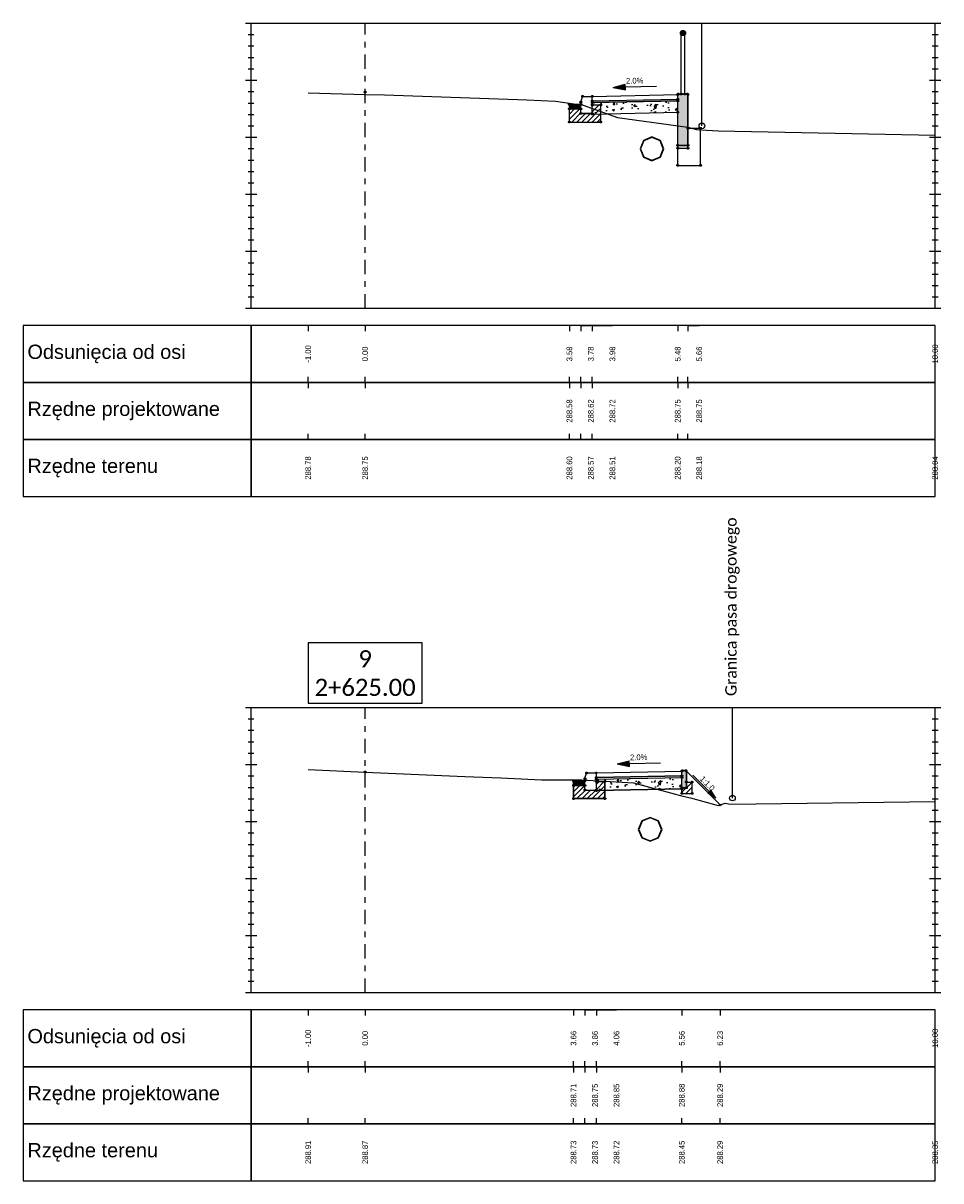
# Model space of a CAD drawing. Header units: metres. Extents: x -1 to 7475805, y 0 to 5497156.
# Tile 6 of 17: x 7475602 to 7475618, y 5497121 to 5497141. Entities that reach past the tile are written whole.
import ezdxf

# ---------------------------------------------------------------- set-up
doc = ezdxf.new("R2010")
doc.units = ezdxf.units.M
doc.linetypes.add('DASHDOT', pattern=[1, 0.5, -0.25, 0, -0.25])
doc.linetypes.add('HIDDEN', pattern=[0.375, 0.25, -0.125])
for name, color, linetype in [('C-DROGI-PRZEKROJE', 7, 'Continuous'), ('C-DROGI-PRZEKROJE-WIDOKI', 7, 'Continuous'), ('C-DROGI-PRZEKROJE-WIDOKI-ETYKIETY', 7, 'Continuous'), ('C-SIECI-PRZEKROJE', 150, 'Continuous'), ('D_Barieroporęcz', 10, 'OGRODZENIE1'), ('D_Linia charakterystyczna', 10, 'Continuous')]:
    doc.layers.add(name, color=color, linetype=linetype)
doc.layers.add('P-1_czarny gruby', color=7, linetype='Continuous', lineweight=30)
doc.styles.add('! rom po 1.8mm', font='calibri.ttf', dxfattribs={"height": 0.9})
doc.styles.add('KAMIL', font='calibri.ttf', dxfattribs={"height": 0.75})
doc.linetypes.add('OGRODZENIE1', pattern='A,6.35,-2.54,[133,ltypeshp.shx,S=2.54,R=0,X=-2.54,Y=0],-2.54,25.4', length=36.83)

# ---------------------------------------------------------------- blocks, each defined once
blk = doc.blocks.new('strzalka_poziom_2')
blk.add_hatch(color=256).paths.add_polyline_path([(1, 0.091), (1, -0.091), (1.391, 0)])
blk.add_line((1, 0.091), (1, -0.091))
for points in [[(0, 0), (1, 0)], [(1.391, 0), (1, 0.091)], [(1.391, 0), (1, -0.091)]]:
    blk.add_lwpolyline(points)

msp = doc.modelspace()

# ---------------------------------------------------------------- hatches: boundary and pattern name
at = {"layer": 'C-DROGI-PRZEKROJE', "linetype": 'Continuous', "lineweight": -3}
for color, points in [(41, [(7475613.383, 5497139.716), (7475613.393, 5497139.726), (7475613.553, 5497139.726), (7475613.563, 5497139.716), (7475613.563, 5497138.826), (7475613.383, 5497138.826)]), (7, [(7475611.483, 5497139.546), (7475611.683, 5497139.546), (7475611.683, 5497139.466), (7475611.483, 5497139.466)]), (41, [(7475613.455, 5497127.852), (7475613.465, 5497127.862), (7475613.525, 5497127.862), (7475613.535, 5497127.852), (7475613.535, 5497127.562), (7475613.455, 5497127.562)]), (7, [(7475611.555, 5497127.682), (7475611.755, 5497127.682), (7475611.755, 5497127.602), (7475611.555, 5497127.602)])]:
    msp.add_hatch(color=color, dxfattribs=at).paths.add_polyline_path(points)
h = msp.add_hatch(dxfattribs=at)
h.set_pattern_fill('ANSI31', scale=0.02, style=0)
h.set_pattern_definition([(45, (7475611.48279, 5497139.4658), (-0.044901, 0.044901), [])])
h.paths.add_polyline_path([(7475611.483, 5497139.466), (7475611.683, 5497139.466), (7475611.683, 5497139.386), (7475611.883, 5497139.386), (7475611.883, 5497139.536), (7475612.033, 5497139.536), (7475612.033, 5497139.236), (7475611.483, 5497139.236)])
h = msp.add_hatch(dxfattribs=at)
h.set_pattern_fill('AR-CONC', scale=0.002, style=0)
h.set_pattern_definition([(50, (7475611.8828, 5497139.5758), (0.36437, -0.03188), [0.0381, -0.4191]), (355, (7475611.8828, 5497139.5758), (-0.07049, 0.38211), [0.03048, -0.33528]), (100.451, (7475611.91316, 5497139.57315), (0.29388, 0.350236), [0.03238, -0.35618]), (46.184, (7475611.8828, 5497139.6774), (0.54216, -0.08408), [0.05715, -0.62865]), (96.636, (7475611.92797, 5497139.6704), (0.4748, 0.49485), [0.04857, -0.53427]), (351.184, (7475611.8828, 5497139.6774), (0.4748, 0.49485), [0.04572, -0.50292]), (21, (7475611.9336, 5497139.652), (0.30323, -0.20453), [0.0381, -0.4191]), (326, (7475611.9336, 5497139.652), (0.1236, 0.36838), [0.03048, -0.33528]), (71.451, (7475611.95886, 5497139.63496), (0.42683, 0.163846), [0.03238, -0.35618]), (37.5, (7475611.88279, 5497139.5758), (0.006177, 0.16911), [0, -0.331216, 0, -0.34036, 0, -0.33655]), (7.5, (7475611.8828, 5497139.5758), (0.13364, 0.200361), [0, -0.194056, 0, -0.323596, 0, -0.12827]), (327.5, (7475611.76951, 5497139.5758), (0.271181, -0.011457), [0, -0.127, 0, -0.39624, 0, -0.52578]), (317.5, (7475611.7187, 5497139.5758), (0.29626, 0.050853), [0, -0.1651, 0, -0.263144, 0, -0.37338])])
h.paths.add_polyline_path([(7475611.883, 5497139.576), (7475613.383, 5497139.606), (7475613.383, 5497139.406), (7475611.883, 5497139.376)])
h = msp.add_hatch(dxfattribs=at)
h.set_pattern_fill('AR-CONC', scale=0.002, style=0)
h.set_pattern_definition([(50, (7475611.95465, 5497127.712), (0.36437, -0.03188), [0.0381, -0.4191]), (355, (7475611.95465, 5497127.712), (-0.07049, 0.38211), [0.03048, -0.33528]), (100.451, (7475611.985, 5497127.70934), (0.29388, 0.350236), [0.03238, -0.35618]), (46.184, (7475611.95465, 5497127.8136), (0.54216, -0.08408), [0.05715, -0.62865]), (96.636, (7475611.99983, 5497127.8066), (0.4748, 0.49485), [0.04857, -0.53427]), (351.184, (7475611.95465, 5497127.8136), (0.4748, 0.49485), [0.04572, -0.50292]), (21, (7475612.00545, 5497127.7882), (0.30323, -0.20453), [0.0381, -0.4191]), (326, (7475612.00545, 5497127.7882), (0.1236, 0.36838), [0.03048, -0.33528]), (71.451, (7475612.03072, 5497127.77115), (0.42683, 0.163846), [0.03238, -0.35618]), (37.5, (7475611.95465, 5497127.712), (0.006177, 0.16911), [0, -0.331216, 0, -0.34036, 0, -0.33655]), (7.5, (7475611.95465, 5497127.712), (0.13364, 0.200361), [0, -0.194056, 0, -0.323596, 0, -0.12827]), (327.5, (7475611.84137, 5497127.712), (0.271181, -0.011457), [0, -0.127, 0, -0.39624, 0, -0.52578]), (317.5, (7475611.79057, 5497127.712), (0.29626, 0.050853), [0, -0.1651, 0, -0.263144, 0, -0.37338])])
h.paths.add_polyline_path([(7475611.955, 5497127.712), (7475613.455, 5497127.742), (7475613.455, 5497127.542), (7475611.955, 5497127.512)])
h = msp.add_hatch(dxfattribs=at)
h.set_pattern_fill('ANSI31', scale=0.02, style=0)
h.set_pattern_definition([(45, (7475611.75465, 5497127.601994), (-0.044901, 0.044901), [])])
h.paths.add_polyline_path([(7475611.755, 5497127.602), (7475611.555, 5497127.602), (7475611.555, 5497127.372), (7475612.105, 5497127.372), (7475612.105, 5497127.672), (7475611.955, 5497127.672), (7475611.955, 5497127.522), (7475611.755, 5497127.522)])
h = msp.add_hatch(dxfattribs=at)
h.set_pattern_fill('ANSI31', scale=0.02, style=0)
h.set_pattern_definition([(45, (7475613.53465, 5497127.561994), (-0.0449, 0.0449), [])])
h.paths.add_polyline_path([(7475613.535, 5497127.562), (7475613.455, 5497127.562), (7475613.455, 5497127.462), (7475613.635, 5497127.462), (7475613.635, 5497127.662), (7475613.535, 5497127.662)])

# ---------------------------------------------------------------- linework, layer by layer
at = {"layer": 'C-DROGI-PRZEKROJE', "color": 7, "linetype": 'Continuous', "lineweight": -3}
for p, q in [((7475613.445, 5497140.796), (7475613.447, 5497140.807)), ((7475613.445, 5497139.726), (7475613.445, 5497140.796)), ((7475613.447, 5497140.784), (7475613.445, 5497140.796)), ((7475613.447, 5497140.807), (7475613.454, 5497140.817)), ((7475613.454, 5497140.775), (7475613.447, 5497140.784)), ((7475613.454, 5497140.817), (7475613.463, 5497140.824)), ((7475613.463, 5497140.768), (7475613.454, 5497140.775)), ((7475613.463, 5497140.824), (7475613.475, 5497140.826)), ((7475613.475, 5497140.766), (7475613.463, 5497140.768)), ((7475613.475, 5497140.826), (7475613.486, 5497140.824)), ((7475613.486, 5497140.768), (7475613.475, 5497140.766)), ((7475613.486, 5497140.824), (7475613.496, 5497140.817)), ((7475613.496, 5497140.775), (7475613.486, 5497140.768)), ((7475613.503, 5497140.807), (7475613.496, 5497140.817)), ((7475613.503, 5497140.784), (7475613.496, 5497140.775)), ((7475613.505, 5497140.796), (7475613.503, 5497140.807)), ((7475613.505, 5497140.796), (7475613.503, 5497140.784)), ((7475613.505, 5497139.726), (7475613.505, 5497140.796)), ((7475613.383, 5497139.716), (7475613.393, 5497139.726)), ((7475613.393, 5497139.726), (7475613.553, 5497139.726)), ((7475613.445, 5497139.726), (7475613.505, 5497139.726)), ((7475613.553, 5497139.726), (7475613.563, 5497139.716)), ((7475611.483, 5497139.546), (7475611.683, 5497139.546)), ((7475611.483, 5497139.236), (7475611.483, 5497139.546)), ((7475611.683, 5497139.586), (7475611.713, 5497139.686)), ((7475611.683, 5497139.386), (7475611.683, 5497139.586)), ((7475611.683, 5497139.386), (7475611.683, 5497139.546)), ((7475611.713, 5497139.686), (7475611.883, 5497139.686)), ((7475611.883, 5497139.686), (7475613.383, 5497139.716)), ((7475611.883, 5497139.376), (7475611.883, 5497139.686)), ((7475611.883, 5497139.386), (7475611.883, 5497139.686)), ((7475611.883, 5497139.606), (7475613.383, 5497139.636)), ((7475611.883, 5497139.606), (7475613.383, 5497139.636)), ((7475611.883, 5497139.576), (7475613.383, 5497139.606)), ((7475613.383, 5497139.606), (7475611.883, 5497139.576)), ((7475611.883, 5497139.536), (7475612.033, 5497139.536)), ((7475612.033, 5497139.236), (7475612.033, 5497139.536)), ((7475613.383, 5497139.406), (7475613.383, 5497139.716)), ((7475613.383, 5497138.476), (7475613.383, 5497139.716)), ((7475613.563, 5497138.776), (7475613.563, 5497139.716)), ((7475611.483, 5497139.466), (7475611.683, 5497139.466)), ((7475611.483, 5497139.466), (7475611.683, 5497139.466)), ((7475611.683, 5497139.386), (7475611.883, 5497139.386)), ((7475611.883, 5497139.386), (7475611.683, 5497139.386)), ((7475611.883, 5497139.376), (7475613.383, 5497139.406)), ((7475611.483, 5497139.236), (7475612.033, 5497139.236)), ((7475613.563, 5497138.776), (7475613.563, 5497139.126)), ((7475613.563, 5497139.126), (7475613.783, 5497139.126)), ((7475613.783, 5497138.476), (7475613.783, 5497139.126)), ((7475613.563, 5497138.826), (7475613.383, 5497138.826)), ((7475613.383, 5497138.826), (7475613.563, 5497138.826)), ((7475613.383, 5497138.776), (7475613.563, 5497138.776)), ((7475613.383, 5497138.776), (7475613.563, 5497138.776)), ((7475613.383, 5497138.476), (7475613.783, 5497138.476)), ((7475611.755, 5497127.722), (7475611.785, 5497127.822)), ((7475611.785, 5497127.822), (7475611.955, 5497127.822)), ((7475611.955, 5497127.822), (7475613.455, 5497127.852)), ((7475611.955, 5497127.512), (7475611.955, 5497127.822)), ((7475611.955, 5497127.742), (7475611.955, 5497127.822)), ((7475613.455, 5497127.772), (7475611.955, 5497127.742)), ((7475611.955, 5497127.742), (7475613.455, 5497127.772)), ((7475611.955, 5497127.712), (7475613.455, 5497127.742)), ((7475613.455, 5497127.852), (7475613.465, 5497127.862)), ((7475613.455, 5497127.462), (7475613.455, 5497127.852)), ((7475613.465, 5497127.862), (7475613.525, 5497127.862)), ((7475613.525, 5497127.862), (7475614.126, 5497127.26)), ((7475613.535, 5497127.562), (7475613.535, 5497127.852)), ((7475611.555, 5497127.682), (7475611.755, 5497127.682)), ((7475611.555, 5497127.372), (7475611.555, 5497127.682)), ((7475611.555, 5497127.602), (7475611.755, 5497127.602)), ((7475611.555, 5497127.602), (7475611.555, 5497127.372)), ((7475611.755, 5497127.682), (7475611.755, 5497127.722)), ((7475611.755, 5497127.522), (7475611.755, 5497127.682)), ((7475611.755, 5497127.522), (7475611.755, 5497127.602)), ((7475611.955, 5497127.512), (7475611.955, 5497127.712)), ((7475612.105, 5497127.672), (7475611.955, 5497127.672)), ((7475611.955, 5497127.672), (7475612.105, 5497127.672)), ((7475613.455, 5497127.542), (7475611.955, 5497127.512)), ((7475611.955, 5497127.512), (7475613.455, 5497127.542)), ((7475612.105, 5497127.372), (7475612.105, 5497127.672)), ((7475612.105, 5497127.672), (7475612.105, 5497127.372)), ((7475613.455, 5497127.562), (7475613.535, 5497127.562)), ((7475613.535, 5497127.662), (7475613.635, 5497127.662)), ((7475613.635, 5497127.462), (7475613.635, 5497127.662)), ((7475611.555, 5497127.372), (7475612.105, 5497127.372)), ((7475612.105, 5497127.372), (7475611.555, 5497127.372)), ((7475611.755, 5497127.522), (7475611.955, 5497127.522)), ((7475613.455, 5497127.462), (7475613.635, 5497127.462))]:
    msp.add_line(p, q, dxfattribs=at)
at = {"layer": 'C-DROGI-PRZEKROJE', "color": 41, "linetype": 'Continuous', "lineweight": -3}
for p, q in [((7475613.383, 5497139.716), (7475613.393, 5497139.726)), ((7475613.393, 5497139.726), (7475613.553, 5497139.726)), ((7475613.553, 5497139.726), (7475613.563, 5497139.716)), ((7475613.383, 5497138.826), (7475613.383, 5497139.716)), ((7475613.563, 5497139.716), (7475613.563, 5497138.826)), ((7475613.563, 5497138.826), (7475613.383, 5497138.826)), ((7475613.455, 5497127.852), (7475613.465, 5497127.862)), ((7475613.455, 5497127.562), (7475613.455, 5497127.852)), ((7475613.465, 5497127.862), (7475613.525, 5497127.862)), ((7475613.525, 5497127.862), (7475613.535, 5497127.852)), ((7475613.535, 5497127.852), (7475613.535, 5497127.562)), ((7475613.535, 5497127.562), (7475613.455, 5497127.562))]:
    msp.add_line(p, q, dxfattribs=at)
at = {"layer": 'C-DROGI-PRZEKROJE', "color": 92, "linetype": 'Continuous', "lineweight": -3}
for points in [[(7475606.899, 5497139.748), (7475607.899, 5497139.72), (7475608.236, 5497139.71), (7475610.733, 5497139.626), (7475611.238, 5497139.599), (7475611.725, 5497139.533), (7475612.328, 5497139.316), (7475613.56, 5497139.146), (7475613.713, 5497139.107), (7475613.894, 5497139.091), (7475614.095, 5497139.08), (7475617.899, 5497139.006)], [(7475606.899, 5497127.88), (7475607.899, 5497127.836), (7475609.646, 5497127.759), (7475610.279, 5497127.735), (7475610.994, 5497127.702), (7475611.702, 5497127.702), (7475612.605, 5497127.647), (7475613.475, 5497127.415), (7475613.607, 5497127.386), (7475614.091, 5497127.249), (7475614.218, 5497127.289), (7475614.303, 5497127.276), (7475617.899, 5497127.32)]]:
    msp.add_lwpolyline(points, dxfattribs=at)
at = {"layer": 'C-DROGI-PRZEKROJE', "color": 9, "linetype": 'HIDDEN', "lineweight": -3}
for centre in [(7475613.445, 5497140.796), (7475613.447, 5497140.807), (7475613.447, 5497140.784), (7475613.454, 5497140.817), (7475613.454, 5497140.775), (7475613.463, 5497140.824), (7475613.463, 5497140.768), (7475613.475, 5497140.826), (7475613.475, 5497140.766), (7475613.486, 5497140.824), (7475613.486, 5497140.768), (7475613.496, 5497140.817), (7475613.496, 5497140.775), (7475613.503, 5497140.807), (7475613.503, 5497140.784), (7475613.505, 5497140.796), (7475607.899, 5497139.761), (7475613.383, 5497139.716), (7475613.393, 5497139.726), (7475613.445, 5497139.726), (7475613.505, 5497139.726), (7475613.553, 5497139.726), (7475611.483, 5497139.546), (7475611.683, 5497139.586), (7475611.683, 5497139.546), (7475611.713, 5497139.686), (7475611.883, 5497139.686), (7475611.883, 5497139.606), (7475611.883, 5497139.576), (7475611.883, 5497139.536), (7475612.033, 5497139.536), (7475613.383, 5497139.636), (7475613.383, 5497139.606), (7475611.483, 5497139.466), (7475611.683, 5497139.466), (7475611.683, 5497139.386), (7475611.883, 5497139.386), (7475611.883, 5497139.376), (7475613.383, 5497139.406), (7475611.483, 5497139.236), (7475612.033, 5497139.236), (7475613.563, 5497139.126), (7475613.783, 5497139.126), (7475613.383, 5497138.826), (7475613.383, 5497138.776), (7475613.563, 5497138.826), (7475613.563, 5497138.776), (7475613.383, 5497138.476), (7475613.783, 5497138.476), (7475607.899, 5497127.839), (7475611.785, 5497127.822), (7475611.955, 5497127.742), (7475613.455, 5497127.772), (7475613.455, 5497127.742), (7475613.465, 5497127.862), (7475613.525, 5497127.862), (7475611.555, 5497127.602), (7475611.755, 5497127.722), (7475611.755, 5497127.602), (7475611.955, 5497127.712), (7475611.955, 5497127.672), (7475612.105, 5497127.672), (7475613.455, 5497127.562), (7475613.455, 5497127.542), (7475613.535, 5497127.662), (7475613.535, 5497127.562), (7475613.635, 5497127.662), (7475611.555, 5497127.372), (7475611.755, 5497127.522), (7475611.955, 5497127.522), (7475611.955, 5497127.512), (7475612.105, 5497127.372), (7475613.455, 5497127.462), (7475613.635, 5497127.462)]:
    msp.add_circle(centre, 0.015, dxfattribs=at)
at = {"layer": 'C-DROGI-PRZEKROJE', "color": 9, "linetype": 'Continuous', "lineweight": -3}
for centre in [(7475613.383, 5497139.716), (7475613.563, 5497139.716), (7475611.683, 5497139.546), (7475611.883, 5497139.686), (7475611.955, 5497127.822), (7475613.455, 5497127.852), (7475611.555, 5497127.682), (7475611.755, 5497127.682), (7475614.126, 5497127.26)]:
    msp.add_circle(centre, 0.015, dxfattribs=at)
at = {"layer": 'C-DROGI-PRZEKROJE-WIDOKI', "color": 7, "linetype": 'Continuous', "lineweight": -3}
for p, q in [((7475605.799, 5497140.969), (7475617.999, 5497140.969)), ((7475605.899, 5497135.969), (7475605.899, 5497140.969)), ((7475617.899, 5497135.969), (7475617.899, 5497140.969)), ((7475605.849, 5497140.769), (7475605.949, 5497140.769)), ((7475617.849, 5497140.769), (7475617.949, 5497140.769)), ((7475605.849, 5497140.569), (7475605.949, 5497140.569)), ((7475617.849, 5497140.569), (7475617.949, 5497140.569)), ((7475605.849, 5497140.369), (7475605.949, 5497140.369)), ((7475617.849, 5497140.369), (7475617.949, 5497140.369)), ((7475605.849, 5497140.169), (7475605.949, 5497140.169)), ((7475617.849, 5497140.169), (7475617.949, 5497140.169)), ((7475605.799, 5497139.969), (7475605.999, 5497139.969)), ((7475617.799, 5497139.969), (7475617.999, 5497139.969)), ((7475605.849, 5497139.769), (7475605.949, 5497139.769)), ((7475617.849, 5497139.769), (7475617.949, 5497139.769)), ((7475605.849, 5497139.569), (7475605.949, 5497139.569)), ((7475617.849, 5497139.569), (7475617.949, 5497139.569)), ((7475605.849, 5497139.369), (7475605.949, 5497139.369)), ((7475617.849, 5497139.369), (7475617.949, 5497139.369)), ((7475605.849, 5497139.169), (7475605.949, 5497139.169)), ((7475617.849, 5497139.169), (7475617.949, 5497139.169)), ((7475605.799, 5497138.969), (7475605.999, 5497138.969)), ((7475617.799, 5497138.969), (7475617.999, 5497138.969)), ((7475605.849, 5497138.769), (7475605.949, 5497138.769)), ((7475617.849, 5497138.769), (7475617.949, 5497138.769)), ((7475605.849, 5497138.569), (7475605.949, 5497138.569)), ((7475617.849, 5497138.569), (7475617.949, 5497138.569)), ((7475605.849, 5497138.369), (7475605.949, 5497138.369)), ((7475617.849, 5497138.369), (7475617.949, 5497138.369)), ((7475605.849, 5497138.169), (7475605.949, 5497138.169)), ((7475617.849, 5497138.169), (7475617.949, 5497138.169)), ((7475605.799, 5497137.969), (7475605.999, 5497137.969)), ((7475617.799, 5497137.969), (7475617.999, 5497137.969)), ((7475605.849, 5497137.769), (7475605.949, 5497137.769)), ((7475617.849, 5497137.769), (7475617.949, 5497137.769)), ((7475605.849, 5497137.569), (7475605.949, 5497137.569)), ((7475617.849, 5497137.569), (7475617.949, 5497137.569)), ((7475605.849, 5497137.369), (7475605.949, 5497137.369)), ((7475617.849, 5497137.369), (7475617.949, 5497137.369)), ((7475605.849, 5497137.169), (7475605.949, 5497137.169)), ((7475617.849, 5497137.169), (7475617.949, 5497137.169)), ((7475605.799, 5497136.969), (7475605.999, 5497136.969)), ((7475617.799, 5497136.969), (7475617.999, 5497136.969)), ((7475605.849, 5497136.769), (7475605.949, 5497136.769)), ((7475617.849, 5497136.769), (7475617.949, 5497136.769)), ((7475605.849, 5497136.569), (7475605.949, 5497136.569)), ((7475617.849, 5497136.569), (7475617.949, 5497136.569)), ((7475605.849, 5497136.369), (7475605.949, 5497136.369)), ((7475617.849, 5497136.369), (7475617.949, 5497136.369)), ((7475605.849, 5497136.169), (7475605.949, 5497136.169)), ((7475617.849, 5497136.169), (7475617.949, 5497136.169)), ((7475605.799, 5497135.969), (7475617.999, 5497135.969)), ((7475605.799, 5497128.969), (7475617.999, 5497128.969)), ((7475605.899, 5497123.969), (7475605.899, 5497128.969)), ((7475617.899, 5497123.969), (7475617.899, 5497128.969)), ((7475605.849, 5497128.769), (7475605.949, 5497128.769)), ((7475617.849, 5497128.769), (7475617.949, 5497128.769)), ((7475605.849, 5497128.569), (7475605.949, 5497128.569)), ((7475617.849, 5497128.569), (7475617.949, 5497128.569)), ((7475605.849, 5497128.369), (7475605.949, 5497128.369)), ((7475617.849, 5497128.369), (7475617.949, 5497128.369)), ((7475605.849, 5497128.169), (7475605.949, 5497128.169)), ((7475617.849, 5497128.169), (7475617.949, 5497128.169)), ((7475605.799, 5497127.969), (7475605.999, 5497127.969)), ((7475617.799, 5497127.969), (7475617.999, 5497127.969)), ((7475605.849, 5497127.769), (7475605.949, 5497127.769)), ((7475617.849, 5497127.769), (7475617.949, 5497127.769)), ((7475605.849, 5497127.569), (7475605.949, 5497127.569)), ((7475617.849, 5497127.569), (7475617.949, 5497127.569)), ((7475605.849, 5497127.369), (7475605.949, 5497127.369)), ((7475617.849, 5497127.369), (7475617.949, 5497127.369)), ((7475605.849, 5497127.169), (7475605.949, 5497127.169)), ((7475617.849, 5497127.169), (7475617.949, 5497127.169)), ((7475605.799, 5497126.969), (7475605.999, 5497126.969)), ((7475617.799, 5497126.969), (7475617.999, 5497126.969)), ((7475605.849, 5497126.769), (7475605.949, 5497126.769)), ((7475617.849, 5497126.769), (7475617.949, 5497126.769)), ((7475605.849, 5497126.569), (7475605.949, 5497126.569)), ((7475617.849, 5497126.569), (7475617.949, 5497126.569)), ((7475605.849, 5497126.369), (7475605.949, 5497126.369)), ((7475617.849, 5497126.369), (7475617.949, 5497126.369)), ((7475605.849, 5497126.169), (7475605.949, 5497126.169)), ((7475617.849, 5497126.169), (7475617.949, 5497126.169)), ((7475605.799, 5497125.969), (7475605.999, 5497125.969)), ((7475617.799, 5497125.969), (7475617.999, 5497125.969)), ((7475605.849, 5497125.769), (7475605.949, 5497125.769)), ((7475617.849, 5497125.769), (7475617.949, 5497125.769)), ((7475605.849, 5497125.569), (7475605.949, 5497125.569)), ((7475617.849, 5497125.569), (7475617.949, 5497125.569)), ((7475605.849, 5497125.369), (7475605.949, 5497125.369)), ((7475617.849, 5497125.369), (7475617.949, 5497125.369)), ((7475605.849, 5497125.169), (7475605.949, 5497125.169)), ((7475617.849, 5497125.169), (7475617.949, 5497125.169)), ((7475605.799, 5497124.969), (7475605.999, 5497124.969)), ((7475617.799, 5497124.969), (7475617.999, 5497124.969)), ((7475605.849, 5497124.769), (7475605.949, 5497124.769)), ((7475617.849, 5497124.769), (7475617.949, 5497124.769)), ((7475605.849, 5497124.569), (7475605.949, 5497124.569)), ((7475617.849, 5497124.569), (7475617.949, 5497124.569)), ((7475605.849, 5497124.369), (7475605.949, 5497124.369)), ((7475617.849, 5497124.369), (7475617.949, 5497124.369)), ((7475605.849, 5497124.169), (7475605.949, 5497124.169)), ((7475617.849, 5497124.169), (7475617.949, 5497124.169)), ((7475605.799, 5497123.969), (7475617.999, 5497123.969))]:
    msp.add_line(p, q, dxfattribs=at)
at = {"layer": 'C-DROGI-PRZEKROJE-WIDOKI', "color": 1, "linetype": 'DASHDOT', "lineweight": -3, "ltscale": 0.5}
for p, q in [((7475607.899, 5497135.969), (7475607.899, 5497140.969)), ((7475607.899, 5497123.969), (7475607.899, 5497128.969))]:
    msp.add_line(p, q, dxfattribs=at)
at = {"layer": 'C-DROGI-PRZEKROJE-WIDOKI', "color": 1, "linetype": 'Continuous', "lineweight": -3}
for p, q in [((7475606.899, 5497135.669), (7475606.899, 5497135.569)), ((7475607.899, 5497135.669), (7475607.899, 5497135.569)), ((7475611.483, 5497135.669), (7475611.483, 5497135.569)), ((7475611.683, 5497135.669), (7475611.683, 5497135.569)), ((7475611.883, 5497135.669), (7475611.883, 5497135.569)), ((7475613.383, 5497135.669), (7475613.383, 5497135.569)), ((7475613.563, 5497135.669), (7475613.563, 5497135.569)), ((7475606.899, 5497134.669), (7475606.899, 5497134.769)), ((7475606.899, 5497134.669), (7475606.899, 5497134.569)), ((7475607.899, 5497134.669), (7475607.899, 5497134.769)), ((7475607.899, 5497134.669), (7475607.899, 5497134.569)), ((7475611.483, 5497134.669), (7475611.483, 5497134.769)), ((7475611.483, 5497134.669), (7475611.483, 5497134.569)), ((7475611.683, 5497134.669), (7475611.683, 5497134.769)), ((7475611.683, 5497134.669), (7475611.683, 5497134.569)), ((7475611.883, 5497134.669), (7475611.883, 5497134.769)), ((7475611.883, 5497134.669), (7475611.883, 5497134.569)), ((7475613.383, 5497134.669), (7475613.383, 5497134.769)), ((7475613.383, 5497134.669), (7475613.383, 5497134.569)), ((7475613.563, 5497134.669), (7475613.563, 5497134.769)), ((7475613.563, 5497134.669), (7475613.563, 5497134.569)), ((7475606.899, 5497133.669), (7475606.899, 5497133.769)), ((7475607.899, 5497133.669), (7475607.899, 5497133.769)), ((7475611.483, 5497133.669), (7475611.483, 5497133.769)), ((7475611.683, 5497133.669), (7475611.683, 5497133.769)), ((7475611.883, 5497133.669), (7475611.883, 5497133.769)), ((7475613.383, 5497133.669), (7475613.383, 5497133.769)), ((7475613.563, 5497133.669), (7475613.563, 5497133.769)), ((7475606.899, 5497123.669), (7475606.899, 5497123.569)), ((7475607.899, 5497123.669), (7475607.899, 5497123.569)), ((7475611.555, 5497123.669), (7475611.555, 5497123.569)), ((7475611.755, 5497123.669), (7475611.755, 5497123.569)), ((7475611.955, 5497123.669), (7475611.955, 5497123.569)), ((7475613.455, 5497123.669), (7475613.455, 5497123.569)), ((7475614.126, 5497123.669), (7475614.126, 5497123.569)), ((7475606.899, 5497122.669), (7475606.899, 5497122.769)), ((7475606.899, 5497122.669), (7475606.899, 5497122.569)), ((7475607.899, 5497122.669), (7475607.899, 5497122.769)), ((7475607.899, 5497122.669), (7475607.899, 5497122.569)), ((7475611.555, 5497122.669), (7475611.555, 5497122.769)), ((7475611.555, 5497122.669), (7475611.555, 5497122.569)), ((7475611.755, 5497122.669), (7475611.755, 5497122.769)), ((7475611.755, 5497122.669), (7475611.755, 5497122.569)), ((7475611.955, 5497122.669), (7475611.955, 5497122.769)), ((7475611.955, 5497122.669), (7475611.955, 5497122.569)), ((7475613.455, 5497122.669), (7475613.455, 5497122.769)), ((7475613.455, 5497122.669), (7475613.455, 5497122.569)), ((7475614.126, 5497122.669), (7475614.126, 5497122.769)), ((7475614.126, 5497122.669), (7475614.126, 5497122.569)), ((7475606.899, 5497121.669), (7475606.899, 5497121.769)), ((7475607.899, 5497121.669), (7475607.899, 5497121.769)), ((7475611.555, 5497121.669), (7475611.555, 5497121.769)), ((7475611.755, 5497121.669), (7475611.755, 5497121.769)), ((7475611.955, 5497121.669), (7475611.955, 5497121.769)), ((7475613.455, 5497121.669), (7475613.455, 5497121.769)), ((7475614.126, 5497121.669), (7475614.126, 5497121.769))]:
    msp.add_line(p, q, dxfattribs=at)
at = {"layer": 'C-DROGI-PRZEKROJE-WIDOKI', "color": 7, "linetype": 'Continuous', "lineweight": -3}
for points in [[(7475605.899, 5497134.669), (7475605.899, 5497135.669), (7475601.899, 5497135.669), (7475601.899, 5497134.669)], [(7475605.899, 5497134.669), (7475617.899, 5497134.669), (7475617.899, 5497135.669), (7475605.899, 5497135.669)], [(7475605.899, 5497133.669), (7475605.899, 5497134.669), (7475601.899, 5497134.669), (7475601.899, 5497133.669)], [(7475605.899, 5497133.669), (7475617.899, 5497133.669), (7475617.899, 5497134.669), (7475605.899, 5497134.669)], [(7475605.899, 5497132.669), (7475605.899, 5497133.669), (7475601.899, 5497133.669), (7475601.899, 5497132.669)], [(7475605.899, 5497132.669), (7475617.899, 5497132.669), (7475617.899, 5497133.669), (7475605.899, 5497133.669)], [(7475605.899, 5497122.669), (7475605.899, 5497123.669), (7475601.899, 5497123.669), (7475601.899, 5497122.669)], [(7475605.899, 5497122.669), (7475617.899, 5497122.669), (7475617.899, 5497123.669), (7475605.899, 5497123.669)], [(7475605.899, 5497121.669), (7475605.899, 5497122.669), (7475601.899, 5497122.669), (7475601.899, 5497121.669)], [(7475605.899, 5497121.669), (7475617.899, 5497121.669), (7475617.899, 5497122.669), (7475605.899, 5497122.669)], [(7475605.899, 5497120.669), (7475605.899, 5497121.669), (7475601.899, 5497121.669), (7475601.899, 5497120.669)], [(7475605.899, 5497120.669), (7475617.899, 5497120.669), (7475617.899, 5497121.669), (7475605.899, 5497121.669)]]:
    msp.add_3dface(points, dxfattribs=at)
at = {"layer": 'C-DROGI-PRZEKROJE-WIDOKI-ETYKIETY', "color": 7, "linetype": 'Continuous', "lineweight": -3}
for p, q in [((7475611.683, 5497135.669), (7475611.86, 5497135.669)), ((7475611.883, 5497135.669), (7475612.237, 5497135.669)), ((7475613.563, 5497135.669), (7475613.76, 5497135.669)), ((7475611.683, 5497134.669), (7475611.86, 5497134.669)), ((7475611.883, 5497134.669), (7475612.237, 5497134.669)), ((7475613.563, 5497134.669), (7475613.76, 5497134.669)), ((7475611.683, 5497133.669), (7475611.86, 5497133.669)), ((7475611.883, 5497133.669), (7475612.237, 5497133.669)), ((7475613.563, 5497133.669), (7475613.76, 5497133.669)), ((7475611.755, 5497123.669), (7475611.932, 5497123.669)), ((7475611.955, 5497123.669), (7475612.309, 5497123.669)), ((7475611.755, 5497122.669), (7475611.932, 5497122.669)), ((7475611.955, 5497122.669), (7475612.309, 5497122.669)), ((7475611.755, 5497121.669), (7475611.932, 5497121.669)), ((7475611.955, 5497121.669), (7475612.309, 5497121.669))]:
    msp.add_line(p, q, dxfattribs=at)
at = {"layer": 'C-SIECI-PRZEKROJE', "color": 150, "linetype": 'Continuous', "lineweight": -3}
for points in [[(7475612.783, 5497138.913), (7475612.721, 5497138.765)], [(7475612.789, 5497138.907), (7475612.73, 5497138.765)], [(7475612.93, 5497138.974), (7475612.783, 5497138.913)], [(7475612.93, 5497138.965), (7475612.789, 5497138.907)], [(7475613.078, 5497138.913), (7475612.93, 5497138.974)], [(7475613.072, 5497138.907), (7475612.93, 5497138.965)], [(7475613.13, 5497138.765), (7475613.072, 5497138.907)], [(7475613.139, 5497138.765), (7475613.078, 5497138.913)], [(7475612.721, 5497138.765), (7475612.783, 5497138.617)], [(7475612.73, 5497138.765), (7475612.789, 5497138.624)], [(7475613.072, 5497138.624), (7475613.13, 5497138.765)], [(7475613.078, 5497138.617), (7475613.139, 5497138.765)], [(7475612.783, 5497138.617), (7475612.93, 5497138.556)], [(7475612.789, 5497138.624), (7475612.93, 5497138.565)], [(7475612.93, 5497138.565), (7475613.072, 5497138.624)], [(7475612.93, 5497138.556), (7475613.078, 5497138.617)], [(7475612.753, 5497126.98), (7475612.691, 5497126.833)], [(7475612.759, 5497126.974), (7475612.7, 5497126.833)], [(7475612.901, 5497127.042), (7475612.753, 5497126.98)], [(7475612.901, 5497127.033), (7475612.759, 5497126.974)], [(7475613.048, 5497126.98), (7475612.901, 5497127.042)], [(7475613.042, 5497126.974), (7475612.901, 5497127.033)], [(7475613.101, 5497126.833), (7475613.042, 5497126.974)], [(7475613.11, 5497126.833), (7475613.048, 5497126.98)], [(7475612.691, 5497126.833), (7475612.753, 5497126.685)], [(7475612.7, 5497126.833), (7475612.759, 5497126.691)], [(7475613.042, 5497126.691), (7475613.101, 5497126.833)], [(7475613.048, 5497126.685), (7475613.11, 5497126.833)], [(7475612.753, 5497126.685), (7475612.901, 5497126.624)], [(7475612.759, 5497126.691), (7475612.901, 5497126.633)], [(7475612.901, 5497126.633), (7475613.042, 5497126.691)], [(7475612.901, 5497126.624), (7475613.048, 5497126.685)]]:
    msp.add_lwpolyline(points, dxfattribs=at)
at = {"layer": 'D_Barieroporęcz', "color": 10, "linetype": 'Continuous', "lineweight": -3}
for p, q in [((7475613.807, 5497139.168), (7475613.807, 5497140.969)), ((7475613.807, 5497139.168), (7475613.807, 5497140.969)), ((7475614.343, 5497127.382), (7475614.343, 5497128.969)), ((7475614.343, 5497127.382), (7475614.343, 5497128.969))]:
    msp.add_line(p, q, dxfattribs=at)
at = {"layer": 'D_Linia charakterystyczna', "color": 1, "linetype": 'Continuous', "lineweight": -3}
for centre in [(7475613.807, 5497139.168), (7475613.807, 5497139.168), (7475614.343, 5497127.382), (7475614.343, 5497127.382)]:
    msp.add_circle(centre, 0.05, dxfattribs=at)
at = {"layer": 'P-1_czarny gruby', "color": 7, "linetype": 'Continuous', "lineweight": -3}
msp.add_3dface([(7475606.899, 5497129.044), (7475608.899, 5497129.044), (7475608.899, 5497130.105), (7475606.899, 5497130.105)], dxfattribs=at)

# ---------------------------------------------------------------- block references
at = {"layer": 'C-DROGI-PRZEKROJE', "color": 7, "linetype": 'Continuous', "lineweight": -3}
for p, xscale, yscale, zscale, rotation in [((7475613.011, 5497139.858), 0.5476738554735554, 0.5476738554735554, 0.5476738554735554, 181.1457628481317), ((7475613.082, 5497127.995), 0.5476738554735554, 0.5476738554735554, 0.5476738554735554, 181.1457628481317), ((7475613.645, 5497127.784), 0.4107553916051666, 0.4107553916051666, 0.4107553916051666, 315)]:
    msp.add_blockref('strzalka_poziom_2', p, dxfattribs=dict(at, xscale=xscale, yscale=yscale, zscale=zscale, rotation=rotation))

# ---------------------------------------------------------------- texts
at = {"layer": 'C-DROGI-PRZEKROJE', "color": 7, "linetype": 'Continuous', "lineweight": -3, "char_height": 0.1, "attachment_point": 8}
for s, insert, rotation in [('2.0%', (7475612.629, 5497139.909), 1.1458), ('2.0%', (7475612.7, 5497128.045), 1.1458), ('1:1.0', (7475613.867, 5497127.602), 315)]:
    msp.add_mtext(s, dxfattribs=dict(at, insert=insert, rotation=rotation))
at = {"layer": 'C-DROGI-PRZEKROJE-WIDOKI', "color": 7, "linetype": 'Continuous', "lineweight": -3, "char_height": 0.25, "attachment_point": 4}
for s, insert in [('{\\fArial|b0|i0|c238|p34;Odsunięcia od osi}', (7475601.974, 5497135.169)), ('{\\fArial|b0|i0|c238|p34;Rzędne projektowane}', (7475601.974, 5497134.169)), ('{\\fArial|b0|i0|c238|p34;Rzędne terenu}', (7475601.974, 5497133.169)), ('{\\fArial|b0|i0|c238|p34;Odsunięcia od osi}', (7475601.974, 5497123.169)), ('{\\fArial|b0|i0|c238|p34;Rzędne projektowane}', (7475601.974, 5497122.169)), ('{\\fArial|b0|i0|c238|p34;Rzędne terenu}', (7475601.974, 5497121.169))]:
    msp.add_mtext(s, dxfattribs=dict(at, insert=insert))
at = {"layer": 'C-DROGI-PRZEKROJE-WIDOKI-ETYKIETY', "color": 7, "linetype": 'Continuous', "lineweight": -3, "char_height": 0.1, "attachment_point": 5, "rotation": 90}
for s, insert in [('-1.00', (7475606.899, 5497135.169)), ('0.00', (7475607.899, 5497135.169)), ('3.58', (7475611.483, 5497135.169)), ('3.78', (7475611.86, 5497135.169)), ('3.98', (7475612.237, 5497135.169)), ('5.48', (7475613.383, 5497135.169)), ('5.66', (7475613.76, 5497135.169)), ('10.00', (7475617.899, 5497135.169)), ('288.58', (7475611.483, 5497134.169)), ('288.62', (7475611.86, 5497134.169)), ('288.72', (7475612.237, 5497134.169)), ('288.75', (7475613.383, 5497134.169)), ('288.75', (7475613.76, 5497134.169)), ('288.78', (7475606.899, 5497133.169)), ('288.75', (7475607.899, 5497133.169)), ('288.60', (7475611.483, 5497133.169)), ('288.57', (7475611.86, 5497133.169)), ('288.51', (7475612.237, 5497133.169)), ('288.20', (7475613.383, 5497133.169)), ('288.18', (7475613.76, 5497133.169)), ('288.04', (7475617.899, 5497133.169)), ('-1.00', (7475606.899, 5497123.169)), ('0.00', (7475607.899, 5497123.169)), ('3.66', (7475611.555, 5497123.169)), ('3.86', (7475611.932, 5497123.169)), ('4.06', (7475612.309, 5497123.169)), ('5.56', (7475613.455, 5497123.169)), ('6.23', (7475614.126, 5497123.169)), ('10.00', (7475617.899, 5497123.169)), ('288.71', (7475611.555, 5497122.169)), ('288.75', (7475611.932, 5497122.169)), ('288.85', (7475612.309, 5497122.169)), ('288.88', (7475613.455, 5497122.169)), ('288.29', (7475614.126, 5497122.169)), ('288.91', (7475606.899, 5497121.169)), ('288.87', (7475607.899, 5497121.169)), ('288.73', (7475611.555, 5497121.169)), ('288.73', (7475611.932, 5497121.169)), ('288.72', (7475612.309, 5497121.169)), ('288.45', (7475613.455, 5497121.169)), ('288.29', (7475614.126, 5497121.169)), ('288.35', (7475617.899, 5497121.169))]:
    msp.add_mtext(s, dxfattribs=dict(at, insert=insert))
at = {"layer": 'D_Barieroporęcz', "color": 6, "linetype": 'Continuous', "lineweight": -3, "insert": (7475614.343, 5497129.169), "char_height": 0.2, "attachment_point": 4, "rotation": 90, "style": 'KAMIL'}
msp.add_mtext('Granica pasa drogowego ', dxfattribs=at)
msp.add_mtext('Granica pasa drogowego ', dxfattribs=at)
at = {"layer": 'P-1_czarny gruby', "color": 7, "linetype": 'Continuous', "lineweight": -3, "insert": (7475607.899, 5497129.169), "char_height": 0.3, "attachment_point": 8, "style": '! rom po 1.8mm'}
msp.add_mtext('{\\C6;9\\P2+625.00}', dxfattribs=at)

doc.saveas('drawing.dxf')
